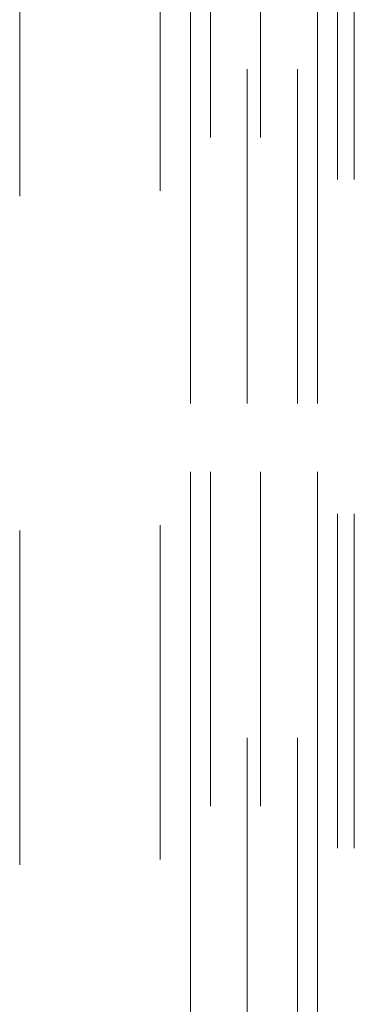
# Model space of a CAD drawing. Header units: metres. Extents: x 69 to 122.5, y -21.4 to -4.6.
# Tile 8 of 250: x 72.322 to 72.422, y -18.789 to -18.495. Entities that reach past the tile are written whole.
import ezdxf

# ---------------------------------------------------------------- set-up
doc = ezdxf.new("R2010")
doc.units = ezdxf.units.M
doc.header["$LTSCALE"] = 0.02
doc.linetypes.add('gestrichelt - 01', pattern=[2, 1, -1])
doc.layers.add('032_Metallarbeiten-Fenster', color=7, linetype='Continuous', lineweight=5)

msp = doc.modelspace()

# ---------------------------------------------------------------- linework, layer by layer
at = {"layer": '032_Metallarbeiten-Fenster', "color": 8, "linetype": 'gestrichelt - 01', "lineweight": 5, "true_color": 0x808080}
for p, q in [((72.41739, -18.04233), (72.41739, -18.99449)), ((72.42239, -18.04233), (72.42239, -18.99526)), ((72.32239, -18.04733), (72.32239, -18.99033)), ((72.36439, -18.04575), (72.36439, -18.9919))]:
    msp.add_line(p, q, dxfattribs=at)
at = {"layer": '032_Metallarbeiten-Fenster', "linetype": 'gestrichelt - 01', "lineweight": 5}
msp.add_lwpolyline([(72.41139, -19.00933), (72.41139, -18.02975), (72.37339, -18.02975), (72.37339, -19.00933)], dxfattribs=at)
at = {"layer": '032_Metallarbeiten-Fenster', "color": 7, "linetype": 'gestrichelt - 01', "lineweight": 5}
for points in [[(72.37939, -18.02975), (72.37939, -19.00933), (72.37339, -19.00933), (72.37339, -18.02975)], [(72.39439, -18.02975), (72.39439, -19.00933), (72.39039, -19.00933), (72.39039, -18.02975)], [(72.41139, -18.02975), (72.41139, -19.00933), (72.40539, -19.00933), (72.40539, -18.02975)]]:
    msp.add_lwpolyline(points, close=True, dxfattribs=at)

doc.saveas('drawing.dxf')
